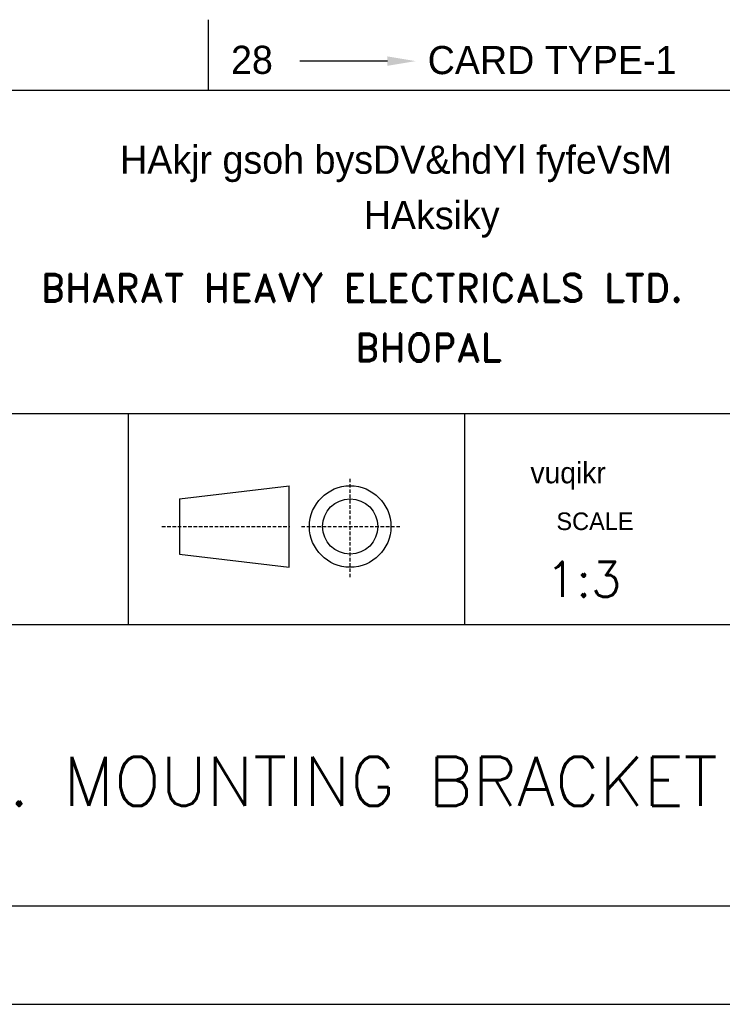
# Model space of a CAD drawing. Extents: x 7539 to 8169, y 912 to 1803.
# Tile 3 of 6: x 7721 to 7871, y 912 to 1122. Entities that reach past the tile are written whole.
import ezdxf
from ezdxf.enums import TextEntityAlignment as Align

# ---------------------------------------------------------------- set-up
doc = ezdxf.new("R2010")
doc.units = 0
doc.header["$MEASUREMENT"] = 0
doc.linetypes.add('HIDDEN', pattern=[0.375, 0.25, -0.125])
doc.layers.get('0').update_dxf_attribs({"linetype": 'CONTINUOUS'})
doc.layers.add('BOM', color=5, linetype='CONTINUOUS')
doc.layers.add('TEXT', color=2, linetype='CONTINUOUS')
doc.styles.add('HINDI', font='hindi')
doc.styles.add('ROMAND', font='romand')
doc.styles.add('ROMANS', font='romans')

# ---------------------------------------------------------------- blocks, each defined once
blk = doc.blocks.new('A4')
for p, q in [((20, 65), (203, 65)), ((20, 42), (203, 42)), ((68.425, 27), (68.425, 42)), ((92.332, 27), (92.332, 42)), ((20, 27), (203, 27)), ((20.007, 7), (203, 7)), ((0, 0), (210, 0))]:
    blk.add_line(p, q)
at = {"layer": 'BOM', "color": 5}
for p, q in [((74.076, 70), (74.076, 65)), ((86.829, 67.056), (80.598, 67.056))]:
    blk.add_line(p, q, dxfattribs=at)
blk.add_solid([(86.829, 67.39), (86.829, 66.723), (88.829, 67.056)], dxfattribs=at)
at = {"layer": 'TEXT', "linetype": 'HIDDEN'}
for p, q in [((84.179, 30.361), (84.179, 37.408)), ((70.8, 33.969), (79.901, 33.969)), ((80.714, 33.969), (87.764, 33.969))]:
    blk.add_line(p, q, dxfattribs=at)
at = {"layer": 'TEXT'}
for p, q in [((72.048, 35.934), (79.842, 36.865)), ((79.842, 31.073), (79.842, 36.865)), ((72.048, 35.934), (72.048, 32.005)), ((72.048, 32.005), (79.842, 31.073))]:
    blk.add_line(p, q, dxfattribs=at)
for radius in [2.896, 1.965]:
    blk.add_circle((84.179, 33.969), radius, dxfattribs=at)
at = {"style": 'HINDI'}
for s, height, p in [('HAkjr gsoh bysDV&hdYl fyfeVsM', 2, (67.823, 59.049)), ('HAksiky', 2, (85.145, 55.109)), ('vuqikr', 1.5, (96.996, 37.041))]:
    blk.add_text(s, height=height, dxfattribs=at).set_placement(p)
at = {"style": 'ROMANS', "width": 0.7}
for tag, p in [('NEW_ALT_BY', (55.258, 287.074)), ('OLD_ALT_BY', (111.501, 287.317)), ('NEW_CHD_BY', (55.804, 283.392)), ('OLD_CHD_BY', (111.501, 283.226)), ('OLD_REV_NO', (77.509, 281.453)), ('NEW_REV_NO', (20.474, 280.694)), ('NEW_REV_DT', (29.912, 280.801)), ('OLD_REV_DT', (85.973, 280.498)), ('NEW_APP_BY', (57.033, 279.301)), ('OLD_APP_BY', (113.275, 279.135))]:
    blk.add_attdef(tag, p, '', height=1.5, dxfattribs=at)
at = {"color": 7, "style": 'ROMANS'}
for tag, p, height in [('OLD_ALT_SIGN', (122.942, 287.726), 1), ('NEW_ALT_SIGN', (66.315, 287.347), 1), ('NEW_CHD_SIGN', (67.271, 283.665), 1), ('OLD_CHD_SIGN', (123.215, 283.499), 1), ('NEW_APP_SIGN', (67.953, 279.165), 1), ('OLD_APP_SIGN', (124.717, 279.407), 1), ('DRN_SIGN', (159.637, 55.294), 1), ('CHD_SIGN', (159.199, 49.178), 1), ('APP_SIGN', (159.199, 43.062), 1), ('TITLE1', (42.347, 16.763), 3.5), ('TITLE2', (42.347, 10.547), 3.5)]:
    blk.add_attdef(tag, p, '', height=height, dxfattribs=at)
at = {"style": 'ROMANS'}
for tag, p, height in [('NEW_DCA_NO', (20.902, 275.074), 2), ('OLD_DCA_NO', (78.055, 274.634), 2), ('NEW_DCA_DETAILS', (20.902, 271.392), 1.8), ('OLD_DCA_DETAILS', (78.055, 270.952), 1.8)]:
    blk.add_attdef(tag, p, '', height=height, dxfattribs=at)
for tag, p, width in [('SHTNO', (13.782, 110.329), 0.8), ('REV_NO', (13.803, 101.042), 0.8), ('DRG_NO', (13.882, 72.696), 0.9)]:
    blk.add_attdef(tag, p, '', height=2.8, rotation=90, dxfattribs=dict(at, width=width))
at = {"color": 7, "style": 'ROMANS'}
for tag, height, p in [('DRN_BY', 2, (149.817, 56.824)), ('DRN_DATE', 1.5, (180.802, 56.66)), ('CHD_BY', 2, (149.817, 50.816)), ('CHD_DATE', 1.5, (180.705, 51.144)), ('APP_BY', 2, (149.817, 44.808)), ('APP_DATE', 1.5, (180.705, 44.644)), ('ITNO', 2.5, (181.697, 30.871)), ('SCALE', 2.5, (100.766, 30.215)), ('NOIT', 2.5, (197.036, 30.379)), ('REFTOASSY', 2.5, (147.44, 29.599)), ('REV_NO', 3.5, (197.304, 16.454)), ('SHTNO', 2.5, (157.787, 10.064)), ('NOSHT', 2.5, (199.431, 10.041))]:
    blk.add_attdef(tag, text='', height=height, dxfattribs=at).set_placement(p, align=Align.MIDDLE)
at = {"color": 7, "style": 'ROMANS', "width": 0.8}
blk.add_attdef('WEIGHT', text='', height=2.3, dxfattribs=at).set_placement((119.668, 29.961), align=Align.MIDDLE)
at = {"color": 7, "style": 'ROMANS', "width": 1.5}
blk.add_attdef('DRG_NO', (133.585, 15.092), '', height=3.5, dxfattribs=at)
at = {"layer": 'BOM', "color": 5}
for s, p in [('28', (75.709, 66.148)), ('CARD TYPE-1', (89.69, 66.13))]:
    blk.add_text(s, height=2, dxfattribs=at).set_placement(p)
at = {"layer": 'TEXT', "style": 'ROMAND'}
for s, p in [('BHARAT HEAVY ELECTRICALS LTD.', (62.182, 49.944)), ('BHOPAL', (84.529, 45.691))]:
    blk.add_text(s, height=2, dxfattribs=at).set_placement(p)
at = {"layer": 'TEXT'}
blk.add_text('SCALE', height=1.25, dxfattribs=at).set_placement((98.84, 33.717))

msp = doc.modelspace()

# ---------------------------------------------------------------- block references
ref = msp.add_blockref('A4', (7539.23, 911.89), dxfattribs=dict(xscale=3, yscale=3, zscale=3))
ref.add_attrib('TITLE1', 'T.B. MOUNTING BRACKET', (7697.76, 954.21), dxfattribs={"color": 7, "height": 10.5, "style": 'ROMANS'})
ref.add_attrib('SCALE', '1:3', dxfattribs={"color": 7, "height": 7.5, "style": 'ROMANS'}).set_placement((7841.53, 1002.54), align=Align.MIDDLE)

doc.saveas('drawing.dxf')
